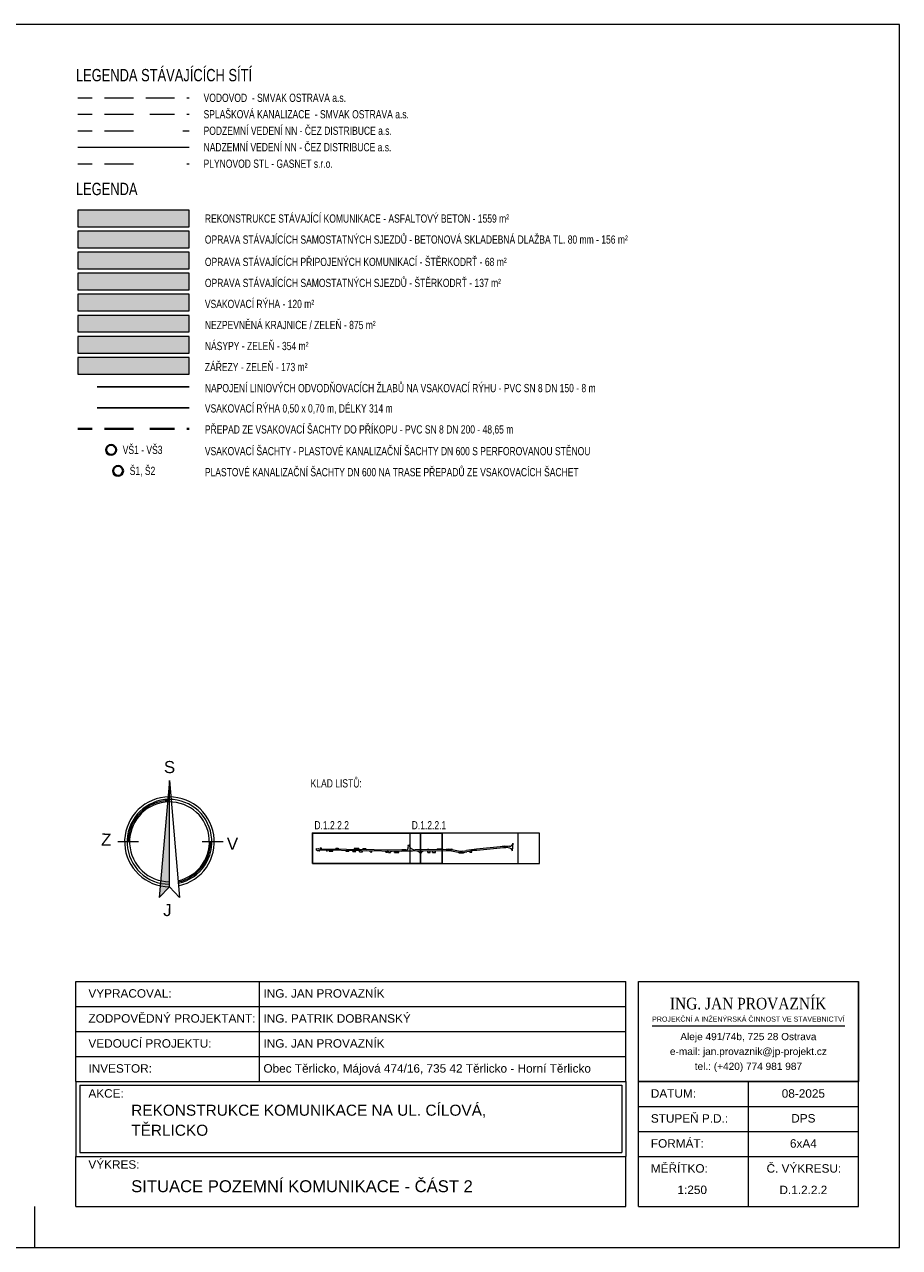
# Model space of a CAD drawing. Header units: metres. Extents: x -457068 to -456753, y -1111244 to -1111169.
# Tile 19 of 19: x -456806 to -456753, y -1111244 to -1111169. Entities that reach past the tile are written whole.
import ezdxf
from ezdxf.enums import TextEntityAlignment as Align

# ---------------------------------------------------------------- set-up
doc = ezdxf.new("R2010")
doc.units = ezdxf.units.M
doc.header["$MEASUREMENT"] = 0
for name, pattern in [('6.1622', [40, 3.5, -3, 7, -3, 3.5, 3.5, -3, 7, -3, 3.5]), ('6.2322', [40, 3.5, -3, 7, -4, 6, -3, 7, -3, 3.5]), ('6.2622', [40, 3.5, -3, 7, -4, 3, 3, -3, 7, -3, 3.5]), ('6.3222', [40, 3.5, -3, 7, -6.5, -6.5, 7, -3, 3.5]), ('6.6022', [39, 3.5, -3, 7, -6, -6, 7, -3, 3.5]), ('DGN Style 2', [9.310131, 5.586079, -3.724053])]:
    doc.linetypes.add(name, pattern=pattern)
for name, color, linetype, lineweight in [('LEGENDA', 7, 'Continuous', 13), ('LEGENDA SÍTÍ', 7, 'Continuous', 13), ('RAMECEK', 7, 'Continuous', 0), ('RAZITKO', 7, 'Continuous', 0), ('SEVERKA', 7, 'Continuous', 13), ('výkres', 7, 'Continuous', 0)]:
    doc.layers.add(name, color=color, linetype=linetype, lineweight=lineweight)
doc.styles.add('ARIAL', font='arial.ttf')
doc.styles.add('ITALICT', font='italict.shx', dxfattribs={"height": 0.2})
doc.styles.add('Style-Arial', font='arial.ttf')
doc.styles.add('Style-Calibri', font='calibri.ttf')
doc.styles.add('Style-Garamond', font='GARABD.TTF')

msp = doc.modelspace()

# ---------------------------------------------------------------- hatches: boundary and pattern name
at = {"layer": 'LEGENDA', "lineweight": 0}
for color, points in [(254, [(-456795.749, -1111181.602), (-456802.504, -1111181.602), (-456802.504, -1111180.59), (-456795.749, -1111180.59)]), (51, [(-456795.749, -1111182.878), (-456802.504, -1111182.878), (-456802.504, -1111181.866), (-456795.749, -1111181.866)]), (221, [(-456795.749, -1111184.155), (-456802.504, -1111184.155), (-456802.504, -1111183.143), (-456795.749, -1111183.143)]), (191, [(-456795.749, -1111185.431), (-456802.504, -1111185.431), (-456802.504, -1111184.42), (-456795.749, -1111184.42)]), (9, [(-456795.749, -1111186.708), (-456802.504, -1111186.708), (-456802.504, -1111185.696), (-456795.749, -1111185.696)]), (101, [(-456795.749, -1111187.984), (-456802.504, -1111187.984), (-456802.504, -1111186.973), (-456795.749, -1111186.973)]), (71, [(-456795.749, -1111189.261), (-456802.504, -1111189.261), (-456802.504, -1111188.249), (-456795.749, -1111188.249)]), (31, [(-456795.749, -1111190.537), (-456802.504, -1111190.537), (-456802.504, -1111189.526), (-456795.749, -1111189.526)])]:
    msp.add_hatch(color=color, dxfattribs=at).paths.add_polyline_path(points)

# ---------------------------------------------------------------- linework, layer by layer
at = {"layer": 'LEGENDA', "color": 1, "linetype": 'DGN Style 2', "lineweight": 30}
msp.add_line((-456795.749, -1111191.308), (-456802.504, -1111191.308), dxfattribs=at)
at = {"layer": 'LEGENDA', "color": 32, "linetype": 'DGN Style 2', "lineweight": 30}
msp.add_line((-456795.749, -1111192.585), (-456802.504, -1111192.585), dxfattribs=at)
at = {"layer": 'LEGENDA', "color": 32, "linetype": '6.2622', "lineweight": 40, "ltscale": 0.25}
msp.add_line((-456802.504, -1111193.861), (-456795.749, -1111193.861), dxfattribs=at)
at = {"layer": 'LEGENDA', "color": 1, "ltscale": 0.25}
for p, q in [((-456788.003, -1111219.438), (-456788.002, -1111219.341)), ((-456788.003, -1111219.438), (-456787.994, -1111219.439)), ((-456788.002, -1111219.341), (-456787.886, -1111219.351)), ((-456787.961, -1111219.484), (-456787.961, -1111219.477)), ((-456787.84, -1111219.487), (-456787.961, -1111219.484)), ((-456787.866, -1111219.352), (-456782.832, -1111219.427)), ((-456787.84, -1111219.487), (-456787.835, -1111219.48)), ((-456787.78, -1111219.292), (-456787.781, -1111219.354)), ((-456787.781, -1111219.35), (-456787.719, -1111219.351)), ((-456787.78, -1111219.292), (-456787.718, -1111219.293)), ((-456787.778, -1111219.292), (-456787.779, -1111219.35)), ((-456787.733, -1111219.429), (-456782.833, -1111219.502)), ((-456787.721, -1111219.293), (-456787.722, -1111219.351)), ((-456787.718, -1111219.293), (-456787.719, -1111219.355)), ((-456787.385, -1111219.496), (-456787.385, -1111219.435)), ((-456787.385, -1111219.496), (-456787.36, -1111219.497)), ((-456787.36, -1111219.497), (-456787.359, -1111219.435)), ((-456787.248, -1111219.499), (-456787.247, -1111219.437)), ((-456787.248, -1111219.499), (-456787.017, -1111219.504)), ((-456787.017, -1111219.504), (-456787.016, -1111219.44)), ((-456786.844, -1111219.31), (-456786.845, -1111219.368)), ((-456786.844, -1111219.31), (-456786.699, -1111219.313)), ((-456786.844, -1111219.364), (-456786.7, -1111219.366)), ((-456786.841, -1111219.31), (-456786.842, -1111219.364)), ((-456786.702, -1111219.313), (-456786.703, -1111219.366)), ((-456786.699, -1111219.313), (-456786.7, -1111219.37)), ((-456786.204, -1111219.521), (-456786.203, -1111219.452)), ((-456786.057, -1111219.524), (-456786.204, -1111219.521)), ((-456786.203, -1111219.456), (-456786.056, -1111219.458)), ((-456786.202, -1111219.521), (-456786.201, -1111219.456)), ((-456786.059, -1111219.523), (-456786.058, -1111219.458)), ((-456786.057, -1111219.524), (-456786.056, -1111219.454)), ((-456785.812, -1111219.529), (-456785.812, -1111219.508)), ((-456785.812, -1111219.529), (-456785.682, -1111219.531)), ((-456785.731, -1111219.336), (-456785.732, -1111219.384)), ((-456785.681, -1111219.336), (-456785.731, -1111219.336)), ((-456785.731, -1111219.38), (-456785.441, -1111219.385)), ((-456785.729, -1111219.336), (-456785.729, -1111219.381)), ((-456785.682, -1111219.531), (-456785.652, -1111219.532)), ((-456785.54, -1111219.338), (-456785.681, -1111219.336)), ((-456785.652, -1111219.532), (-456785.652, -1111219.51)), ((-456785.44, -1111219.339), (-456785.54, -1111219.338)), ((-456785.442, -1111219.339), (-456785.443, -1111219.385)), ((-456785.44, -1111219.339), (-456785.441, -1111219.389)), ((-456785.402, -1111219.537), (-456785.4, -1111219.464)), ((-456785.402, -1111219.537), (-456785.222, -1111219.541)), ((-456785.222, -1111219.541), (-456785.221, -1111219.467)), ((-456785.177, -1111219.343), (-456785.179, -1111219.347)), ((-456785.177, -1111219.343), (-456785.027, -1111219.346)), ((-456785.027, -1111219.346), (-456785.021, -1111219.357)), ((-456784.744, -1111219.551), (-456784.743, -1111219.474)), ((-456784.744, -1111219.551), (-456784.649, -1111219.553)), ((-456784.649, -1111219.553), (-456784.648, -1111219.475)), ((-456783.811, -1111219.569), (-456783.81, -1111219.488)), ((-456783.81, -1111219.492), (-456783.696, -1111219.493)), ((-456783.808, -1111219.569), (-456783.807, -1111219.492)), ((-456783.7, -1111219.571), (-456783.699, -1111219.493)), ((-456783.697, -1111219.571), (-456783.696, -1111219.49)), ((-456783.643, -1111219.574), (-456783.645, -1111219.536)), ((-456783.271, -1111219.581), (-456783.27, -1111219.496)), ((-456783.27, -1111219.5), (-456783.004, -1111219.504)), ((-456783.179, -1111219.583), (-456783.178, -1111219.501)), ((-456783.176, -1111219.583), (-456783.175, -1111219.501)), ((-456783.008, -1111219.587), (-456783.006, -1111219.504)), ((-456783.005, -1111219.587), (-456783.004, -1111219.5)), ((-456782.388, -1111219.136), (-456782.46, -1111219.15)), ((-456782.46, -1111219.15), (-456782.456, -1111219.174)), ((-456782.456, -1111219.174), (-456782.44, -1111219.25)), ((-456780.129, -1111219.481), (-456782.185, -1111219.504)), ((-456780.13, -1111219.406), (-456782.018, -1111219.427)), ((-456781.275, -1111219.38), (-456781.185, -1111219.379)), ((-456781.275, -1111219.38), (-456781.275, -1111219.419)), ((-456781.25, -1111219.581), (-456781.251, -1111219.493)), ((-456781.104, -1111219.496), (-456781.251, -1111219.497)), ((-456781.247, -1111219.581), (-456781.248, -1111219.497)), ((-456781.185, -1111219.379), (-456781.184, -1111219.418)), ((-456781.105, -1111219.579), (-456781.106, -1111219.496)), ((-456781.103, -1111219.579), (-456781.104, -1111219.492)), ((-456780.965, -1111219.576), (-456780.966, -1111219.49)), ((-456780.79, -1111219.492), (-456780.966, -1111219.494)), ((-456780.962, -1111219.576), (-456780.963, -1111219.494)), ((-456780.792, -1111219.573), (-456780.793, -1111219.492)), ((-456780.789, -1111219.573), (-456780.79, -1111219.488)), ((-456780.685, -1111219.387), (-456780.706, -1111219.409)), ((-456780.314, -1111219.404), (-456780.706, -1111219.409)), ((-456780.706, -1111219.409), (-456780.705, -1111219.412)), ((-456780.682, -1111219.387), (-456780.703, -1111219.409)), ((-456780.336, -1111219.383), (-456780.685, -1111219.387)), ((-456780.339, -1111219.383), (-456780.316, -1111219.404)), ((-456780.336, -1111219.383), (-456780.314, -1111219.404)), ((-456780.314, -1111219.404), (-456780.314, -1111219.408)), ((-456779.986, -1111219.372), (-456780.043, -1111219.403)), ((-456780.043, -1111219.403), (-456780.043, -1111219.407)), ((-456779.982, -1111219.372), (-456780.039, -1111219.403)), ((-456779.986, -1111219.372), (-456779.8, -1111219.37)), ((-456779.807, -1111219.425), (-456779.802, -1111219.37)), ((-456779.804, -1111219.425), (-456779.805, -1111219.429)), ((-456779.8, -1111219.37), (-456779.804, -1111219.425)), ((-456779.415, -1111219.582), (-456779.717, -1111219.52)), ((-456779.4, -1111219.508), (-456779.702, -1111219.447)), ((-456779.123, -1111219.509), (-456778.908, -1111219.468)), ((-456778.979, -1111219.558), (-456779.111, -1111219.624)), ((-456779.109, -1111219.583), (-456778.894, -1111219.541)), ((-456778.7, -1111219.561), (-456778.709, -1111219.508)), ((-456778.7, -1111219.561), (-456778.576, -1111219.553)), ((-456778.576, -1111219.553), (-456778.585, -1111219.489)), ((-456776.658, -1111219.228), (-456778.291, -1111219.379)), ((-456776.651, -1111219.303), (-456778.284, -1111219.454)), ((-456776.732, -1111219.191), (-456776.604, -1111219.18)), ((-456776.732, -1111219.191), (-456776.728, -1111219.235)), ((-456776.604, -1111219.18), (-456776.601, -1111219.223)), ((-456776.089, -1111219.016), (-456776.137, -1111219.48)), ((-456776.089, -1111219.016), (-456776.091, -1111219.028)), ((-456783.811, -1111219.569), (-456783.697, -1111219.571)), ((-456783.643, -1111219.574), (-456783.513, -1111219.576)), ((-456783.513, -1111219.576), (-456783.511, -1111219.568)), ((-456783.271, -1111219.581), (-456783.179, -1111219.583)), ((-456783.179, -1111219.583), (-456783.005, -1111219.587)), ((-456781.76, -1111219.588), (-456781.766, -1111219.579)), ((-456781.76, -1111219.588), (-456781.71, -1111219.587)), ((-456781.71, -1111219.587), (-456781.608, -1111219.586)), ((-456781.608, -1111219.586), (-456781.608, -1111219.571)), ((-456781.25, -1111219.581), (-456781.103, -1111219.579)), ((-456780.965, -1111219.576), (-456780.789, -1111219.573)), ((-456779.324, -1111219.644), (-456779.354, -1111219.592)), ((-456779.111, -1111219.624), (-456779.324, -1111219.644))]:
    msp.add_line(p, q, dxfattribs=at)
at = {"layer": 'LEGENDA', "color": 1, "lineweight": 13, "ltscale": 0.25}
for p, q in [((-456788.003, -1111219.438), (-456788.002, -1111219.341)), ((-456788.003, -1111219.438), (-456787.994, -1111219.439)), ((-456788.002, -1111219.341), (-456787.886, -1111219.351)), ((-456787.961, -1111219.484), (-456787.961, -1111219.477)), ((-456787.84, -1111219.487), (-456787.961, -1111219.484)), ((-456787.866, -1111219.352), (-456782.832, -1111219.427)), ((-456787.84, -1111219.487), (-456787.835, -1111219.48)), ((-456787.78, -1111219.292), (-456787.781, -1111219.354)), ((-456787.781, -1111219.35), (-456787.719, -1111219.351)), ((-456787.78, -1111219.292), (-456787.718, -1111219.293)), ((-456787.778, -1111219.292), (-456787.779, -1111219.35)), ((-456787.733, -1111219.429), (-456782.833, -1111219.502)), ((-456787.721, -1111219.293), (-456787.722, -1111219.351)), ((-456787.718, -1111219.293), (-456787.719, -1111219.355)), ((-456787.385, -1111219.496), (-456787.385, -1111219.435)), ((-456787.385, -1111219.496), (-456787.36, -1111219.497)), ((-456787.36, -1111219.497), (-456787.359, -1111219.435)), ((-456787.248, -1111219.499), (-456787.247, -1111219.437)), ((-456787.248, -1111219.499), (-456787.017, -1111219.504)), ((-456787.017, -1111219.504), (-456787.016, -1111219.44)), ((-456786.844, -1111219.31), (-456786.845, -1111219.368)), ((-456786.844, -1111219.31), (-456786.699, -1111219.313)), ((-456786.844, -1111219.364), (-456786.7, -1111219.366)), ((-456786.841, -1111219.31), (-456786.842, -1111219.364)), ((-456786.702, -1111219.313), (-456786.703, -1111219.366)), ((-456786.699, -1111219.313), (-456786.7, -1111219.37)), ((-456786.204, -1111219.521), (-456786.203, -1111219.452)), ((-456786.057, -1111219.524), (-456786.204, -1111219.521)), ((-456786.203, -1111219.456), (-456786.056, -1111219.458)), ((-456786.202, -1111219.521), (-456786.201, -1111219.456)), ((-456786.059, -1111219.523), (-456786.058, -1111219.458)), ((-456786.057, -1111219.524), (-456786.056, -1111219.454)), ((-456785.812, -1111219.529), (-456785.812, -1111219.508)), ((-456785.812, -1111219.529), (-456785.682, -1111219.531)), ((-456785.731, -1111219.336), (-456785.732, -1111219.384)), ((-456785.681, -1111219.336), (-456785.731, -1111219.336)), ((-456785.731, -1111219.38), (-456785.441, -1111219.385)), ((-456785.729, -1111219.336), (-456785.729, -1111219.381)), ((-456785.682, -1111219.531), (-456785.652, -1111219.532)), ((-456785.54, -1111219.338), (-456785.681, -1111219.336)), ((-456785.652, -1111219.532), (-456785.652, -1111219.51)), ((-456785.44, -1111219.339), (-456785.54, -1111219.338)), ((-456785.442, -1111219.339), (-456785.443, -1111219.385)), ((-456785.44, -1111219.339), (-456785.441, -1111219.389)), ((-456785.402, -1111219.537), (-456785.4, -1111219.464)), ((-456785.402, -1111219.537), (-456785.222, -1111219.541)), ((-456785.222, -1111219.541), (-456785.221, -1111219.467)), ((-456785.177, -1111219.343), (-456785.179, -1111219.347)), ((-456785.177, -1111219.343), (-456785.027, -1111219.346)), ((-456785.027, -1111219.346), (-456785.021, -1111219.357)), ((-456784.744, -1111219.551), (-456784.743, -1111219.474)), ((-456784.744, -1111219.551), (-456784.649, -1111219.553)), ((-456784.649, -1111219.553), (-456784.648, -1111219.475)), ((-456783.811, -1111219.569), (-456783.81, -1111219.488)), ((-456783.81, -1111219.492), (-456783.696, -1111219.493)), ((-456783.808, -1111219.569), (-456783.807, -1111219.492)), ((-456783.7, -1111219.571), (-456783.699, -1111219.493)), ((-456783.697, -1111219.571), (-456783.696, -1111219.49)), ((-456783.643, -1111219.574), (-456783.645, -1111219.536)), ((-456783.271, -1111219.581), (-456783.27, -1111219.496)), ((-456783.27, -1111219.5), (-456783.004, -1111219.504)), ((-456783.179, -1111219.583), (-456783.178, -1111219.501)), ((-456783.176, -1111219.583), (-456783.175, -1111219.501)), ((-456783.008, -1111219.587), (-456783.006, -1111219.504)), ((-456783.005, -1111219.587), (-456783.004, -1111219.5)), ((-456782.388, -1111219.136), (-456782.46, -1111219.15)), ((-456782.46, -1111219.15), (-456782.456, -1111219.174)), ((-456782.456, -1111219.174), (-456782.44, -1111219.25)), ((-456780.129, -1111219.481), (-456782.185, -1111219.504)), ((-456780.13, -1111219.406), (-456782.018, -1111219.427)), ((-456781.275, -1111219.38), (-456781.185, -1111219.379)), ((-456781.275, -1111219.38), (-456781.275, -1111219.419)), ((-456781.25, -1111219.581), (-456781.251, -1111219.493)), ((-456781.104, -1111219.496), (-456781.251, -1111219.497)), ((-456781.247, -1111219.581), (-456781.248, -1111219.497)), ((-456781.185, -1111219.379), (-456781.184, -1111219.418)), ((-456781.105, -1111219.579), (-456781.106, -1111219.496)), ((-456781.103, -1111219.579), (-456781.104, -1111219.492)), ((-456780.965, -1111219.576), (-456780.966, -1111219.49)), ((-456780.79, -1111219.492), (-456780.966, -1111219.494)), ((-456780.962, -1111219.576), (-456780.963, -1111219.494)), ((-456780.792, -1111219.573), (-456780.793, -1111219.492)), ((-456780.789, -1111219.573), (-456780.79, -1111219.488)), ((-456780.685, -1111219.387), (-456780.706, -1111219.409)), ((-456780.314, -1111219.404), (-456780.706, -1111219.409)), ((-456780.706, -1111219.409), (-456780.705, -1111219.412)), ((-456780.682, -1111219.387), (-456780.703, -1111219.409)), ((-456780.336, -1111219.383), (-456780.685, -1111219.387)), ((-456780.339, -1111219.383), (-456780.316, -1111219.404)), ((-456780.336, -1111219.383), (-456780.314, -1111219.404)), ((-456780.314, -1111219.404), (-456780.314, -1111219.408)), ((-456779.986, -1111219.372), (-456780.043, -1111219.403)), ((-456780.043, -1111219.403), (-456780.043, -1111219.407)), ((-456779.982, -1111219.372), (-456780.039, -1111219.403)), ((-456779.986, -1111219.372), (-456779.8, -1111219.37)), ((-456779.807, -1111219.425), (-456779.802, -1111219.37)), ((-456779.804, -1111219.425), (-456779.805, -1111219.429)), ((-456779.8, -1111219.37), (-456779.804, -1111219.425)), ((-456779.415, -1111219.582), (-456779.717, -1111219.52)), ((-456779.4, -1111219.508), (-456779.702, -1111219.447)), ((-456779.123, -1111219.509), (-456778.908, -1111219.468)), ((-456778.979, -1111219.558), (-456779.111, -1111219.624)), ((-456779.109, -1111219.583), (-456778.894, -1111219.541)), ((-456778.7, -1111219.561), (-456778.709, -1111219.508)), ((-456778.7, -1111219.561), (-456778.576, -1111219.553)), ((-456778.576, -1111219.553), (-456778.585, -1111219.489)), ((-456776.658, -1111219.228), (-456778.291, -1111219.379)), ((-456776.651, -1111219.303), (-456778.284, -1111219.454)), ((-456776.732, -1111219.191), (-456776.604, -1111219.18)), ((-456776.732, -1111219.191), (-456776.728, -1111219.235)), ((-456776.604, -1111219.18), (-456776.601, -1111219.223)), ((-456776.089, -1111219.016), (-456776.137, -1111219.48)), ((-456776.089, -1111219.016), (-456776.091, -1111219.028)), ((-456783.811, -1111219.569), (-456783.697, -1111219.571)), ((-456783.643, -1111219.574), (-456783.513, -1111219.576)), ((-456783.513, -1111219.576), (-456783.511, -1111219.568)), ((-456783.271, -1111219.581), (-456783.179, -1111219.583)), ((-456783.179, -1111219.583), (-456783.005, -1111219.587)), ((-456781.76, -1111219.588), (-456781.766, -1111219.579)), ((-456781.76, -1111219.588), (-456781.71, -1111219.587)), ((-456781.71, -1111219.587), (-456781.608, -1111219.586)), ((-456781.608, -1111219.586), (-456781.608, -1111219.571)), ((-456781.25, -1111219.581), (-456781.103, -1111219.579)), ((-456780.965, -1111219.576), (-456780.789, -1111219.573)), ((-456779.324, -1111219.644), (-456779.354, -1111219.592)), ((-456779.111, -1111219.624), (-456779.324, -1111219.644))]:
    msp.add_line(p, q, dxfattribs=at)
at = {"layer": 'LEGENDA', "color": 254, "lineweight": 0, "flags": 128}
msp.add_lwpolyline([(-456802.504, -1111181.602), (-456795.749, -1111181.602), (-456795.749, -1111180.59), (-456802.504, -1111180.59)], close=True, dxfattribs=at)
at = {"layer": 'LEGENDA', "color": 1, "lineweight": 13, "flags": 128}
for points in [[(-456802.504, -1111181.602), (-456795.749, -1111181.602), (-456795.749, -1111180.59), (-456802.504, -1111180.59)], [(-456802.504, -1111182.878), (-456795.749, -1111182.878), (-456795.749, -1111181.866), (-456802.504, -1111181.866)], [(-456802.504, -1111184.155), (-456795.749, -1111184.155), (-456795.749, -1111183.143), (-456802.504, -1111183.143)], [(-456802.504, -1111185.431), (-456795.749, -1111185.431), (-456795.749, -1111184.42), (-456802.504, -1111184.42)], [(-456802.504, -1111186.708), (-456795.749, -1111186.708), (-456795.749, -1111185.696), (-456802.504, -1111185.696)], [(-456802.504, -1111187.984), (-456795.749, -1111187.984), (-456795.749, -1111186.973), (-456802.504, -1111186.973)], [(-456802.504, -1111189.261), (-456795.749, -1111189.261), (-456795.749, -1111188.249), (-456802.504, -1111188.249)], [(-456802.504, -1111190.537), (-456795.749, -1111190.537), (-456795.749, -1111189.526), (-456802.504, -1111189.526)]]:
    msp.add_lwpolyline(points, close=True, dxfattribs=at)
at = {"layer": 'LEGENDA', "color": 51, "lineweight": 0, "flags": 128}
msp.add_lwpolyline([(-456802.504, -1111182.878), (-456795.749, -1111182.878), (-456795.749, -1111181.866), (-456802.504, -1111181.866)], close=True, dxfattribs=at)
at = {"layer": 'LEGENDA', "color": 221, "lineweight": 0, "flags": 128}
msp.add_lwpolyline([(-456802.504, -1111184.155), (-456795.749, -1111184.155), (-456795.749, -1111183.143), (-456802.504, -1111183.143)], close=True, dxfattribs=at)
at = {"layer": 'LEGENDA', "color": 191, "lineweight": 0, "flags": 128}
msp.add_lwpolyline([(-456802.504, -1111185.431), (-456795.749, -1111185.431), (-456795.749, -1111184.42), (-456802.504, -1111184.42)], close=True, dxfattribs=at)
at = {"layer": 'LEGENDA', "color": 9, "lineweight": 0, "flags": 128}
msp.add_lwpolyline([(-456802.504, -1111186.708), (-456795.749, -1111186.708), (-456795.749, -1111185.696), (-456802.504, -1111185.696)], close=True, dxfattribs=at)
at = {"layer": 'LEGENDA', "color": 101, "lineweight": 0, "flags": 128}
msp.add_lwpolyline([(-456802.504, -1111187.984), (-456795.749, -1111187.984), (-456795.749, -1111186.973), (-456802.504, -1111186.973)], close=True, dxfattribs=at)
at = {"layer": 'LEGENDA', "color": 71, "lineweight": 0, "flags": 128}
msp.add_lwpolyline([(-456802.504, -1111189.261), (-456795.749, -1111189.261), (-456795.749, -1111188.249), (-456802.504, -1111188.249)], close=True, dxfattribs=at)
at = {"layer": 'LEGENDA', "color": 31, "lineweight": 0, "flags": 128}
msp.add_lwpolyline([(-456802.504, -1111190.537), (-456795.749, -1111190.537), (-456795.749, -1111189.526), (-456802.504, -1111189.526)], close=True, dxfattribs=at)
at = {"layer": 'LEGENDA', "lineweight": 30, "ltscale": 0.25, "flags": 128}
for points in [[(-456788.258, -1111220.255), (-456780.383, -1111220.255), (-456780.383, -1111218.399), (-456788.258, -1111218.399)], [(-456781.695, -1111220.255), (-456780.383, -1111220.255), (-456780.383, -1111218.399), (-456781.695, -1111218.399)]]:
    msp.add_lwpolyline(points, close=True, dxfattribs=at)
at = {"layer": 'LEGENDA', "lineweight": 0, "ltscale": 0.25, "flags": 128}
for points in [[(-456782.351, -1111220.255), (-456774.476, -1111220.255), (-456774.476, -1111218.399), (-456782.351, -1111218.399)], [(-456775.789, -1111220.255), (-456774.476, -1111220.255), (-456774.476, -1111218.399), (-456775.789, -1111218.399)]]:
    msp.add_lwpolyline(points, close=True, dxfattribs=at)
at = {"layer": 'LEGENDA', "color": 32, "lineweight": 40, "ltscale": 0.25}
for centre in [(-456800.479, -1111195.138), (-456800.055, -1111196.414)]:
    msp.add_circle(centre, 0.3, dxfattribs=at)
at = {"layer": 'LEGENDA', "color": 1, "ltscale": 0.25}
for centre, radius, start, end in [((-456787.998, -1111219.476), 0.0375, 358.79335, 82.98868), ((-456787.735, -1111219.554), 0.125, 89.14705, 143.39424), ((-456785.862, -1111219.507), 0.05, 359.14705, 89.14705), ((-456784.955, -1111219.321), 0.075, 208.60812, 269.14705), ((-456783.695, -1111219.54), 0.05, 3.78597, 89.14705), ((-456782.587, -1111219.28), 0.15, 269.70791, 11.63787), ((-456782.023, -1111219.052), 0.375, 192.89504, 270.62929), ((-456781.925, -1111219.701), 0.2, 37.35376, 90.62929), ((-456780.108, -1111221.443), 2.038, 78.51209, 90.62929), ((-456780.108, -1111221.443), 1.963, 78.51209, 90.62929), ((-456780.108, -1111221.443), 2.041, 81.44331, 88.1721), ((-456777.711, -1111225.64), 6.288, 95.28978, 100.97435), ((-456777.711, -1111225.64), 6.213, 95.28978, 100.97435), ((-456776.079, -1111225.489), 6.288, 92.04764, 95.28978), ((-456776.079, -1111225.489), 6.213, 92.6972, 95.28978), ((-456776.311, -1111218.981), 0.225, 272.04764, 347.94574)]:
    msp.add_arc(centre, radius, start, end, dxfattribs=at)
at = {"layer": 'LEGENDA', "color": 1, "lineweight": 13, "ltscale": 0.25}
for centre, radius, start, end in [((-456787.998, -1111219.476), 0.0375, 358.79335, 82.98868), ((-456787.735, -1111219.554), 0.125, 89.14705, 143.39424), ((-456785.862, -1111219.507), 0.05, 359.14705, 89.14705), ((-456784.955, -1111219.321), 0.075, 208.60812, 269.14705), ((-456783.695, -1111219.54), 0.05, 3.78597, 89.14705), ((-456782.587, -1111219.28), 0.15, 269.70791, 11.63787), ((-456782.023, -1111219.052), 0.375, 192.89504, 270.62929), ((-456781.925, -1111219.701), 0.2, 37.35376, 90.62929), ((-456780.108, -1111221.443), 2.038, 78.51209, 90.62929), ((-456780.108, -1111221.443), 1.963, 78.51209, 90.62929), ((-456780.108, -1111221.443), 2.041, 81.44331, 88.1721), ((-456777.711, -1111225.64), 6.288, 95.28978, 100.97435), ((-456777.711, -1111225.64), 6.213, 95.28978, 100.97435), ((-456776.079, -1111225.489), 6.288, 92.04764, 95.28978), ((-456776.079, -1111225.489), 6.213, 92.6972, 95.28978), ((-456776.311, -1111218.981), 0.225, 272.04764, 347.94574)]:
    msp.add_arc(centre, radius, start, end, dxfattribs=at)
at = {"layer": 'LEGENDA', "color": 1, "ltscale": 0.25, "extrusion": (0, 0, -1)}
for centre, radius, start, end in [((456787.863, -1111219.102), 0.25, 270.85295, 275.26102), ((456785.602, -1111219.511), 0.05, 0.85295, 90.85295), ((456785.247, -1111219.316), 0.075, 204.23018, 270.85295), ((456783.414, -1111219.594), 0.1, 14.64982, 90.85295), ((456782.46, -1111194.468), 25.038, 269.37071, 270.85295), ((456782.46, -1111194.468), 24.963, 270.29209, 270.85295), ((456781.533, -1111219.572), 0.075, 0.53614, 89.37071), ((456779.259, -1111218.81), 0.713, 259.02565, 281.48791), ((456776.36, -1111219.508), 0.225, 87.3028, 172.91019), ((456779.259, -1111218.81), 0.788, 259.02565, 281.48791)]:
    msp.add_arc(centre, radius, start, end, dxfattribs=at)
at = {"layer": 'LEGENDA', "color": 1, "lineweight": 13, "ltscale": 0.25, "extrusion": (0, 0, -1)}
for centre, radius, start, end in [((456787.863, -1111219.102), 0.25, 270.85295, 275.26102), ((456785.602, -1111219.511), 0.05, 0.85295, 90.85295), ((456785.247, -1111219.316), 0.075, 204.23018, 270.85295), ((456783.414, -1111219.594), 0.1, 14.64982, 90.85295), ((456782.46, -1111194.468), 25.038, 269.37071, 270.85295), ((456782.46, -1111194.468), 24.963, 270.29209, 270.85295), ((456781.533, -1111219.572), 0.075, 0.53614, 89.37071), ((456779.259, -1111218.81), 0.713, 259.02565, 281.48791), ((456776.36, -1111219.508), 0.225, 87.3028, 172.91019), ((456779.259, -1111218.81), 0.788, 259.02565, 281.48791)]:
    msp.add_arc(centre, radius, start, end, dxfattribs=at)
at = {"layer": 'LEGENDA SÍTÍ', "color": 5, "linetype": '6.1622', "lineweight": 0, "ltscale": 0.25}
msp.add_line((-456802.504, -1111173.766), (-456795.749, -1111173.766), dxfattribs=at)
at = {"layer": 'LEGENDA SÍTÍ', "color": 32, "linetype": '6.2322', "lineweight": 0, "ltscale": 0.25}
msp.add_line((-456802.504, -1111174.766), (-456795.749, -1111174.766), dxfattribs=at)
at = {"layer": 'LEGENDA SÍTÍ', "color": 1, "linetype": '6.6022', "lineweight": 0, "ltscale": 0.25}
msp.add_line((-456802.504, -1111175.766), (-456795.749, -1111175.766), dxfattribs=at)
at = {"layer": 'LEGENDA SÍTÍ', "color": 1, "linetype": 'Continuous', "lineweight": 0, "ltscale": 0.25}
msp.add_line((-456802.504, -1111176.766), (-456795.749, -1111176.766), dxfattribs=at)
at = {"layer": 'LEGENDA SÍTÍ', "color": 3, "linetype": '6.3222', "lineweight": 0, "ltscale": 0.25}
msp.add_line((-456802.504, -1111177.766), (-456795.749, -1111177.766), dxfattribs=at)
at = {"layer": 'RAMECEK', "ltscale": 0.25}
msp.add_line((-456805.115, -1111243.564), (-456805.115, -1111241.064), dxfattribs=at)
at = {"layer": 'RAMECEK', "ltscale": 0.25, "flags": 128}
msp.add_lwpolyline([(-457067.615, -1111243.564), (-456752.615, -1111243.564), (-456752.615, -1111169.314), (-457067.615, -1111169.314)], close=True, dxfattribs=at)
at = {"layer": 'RAZITKO', "color": 7, "lineweight": 13, "ltscale": 0.0002}
for p, q in [((-456802.615, -1111227.406), (-456769.229, -1111227.406)), ((-456802.615, -1111233.476), (-456802.615, -1111227.406)), ((-456791.499, -1111227.406), (-456791.499, -1111233.476)), ((-456769.229, -1111233.476), (-456769.229, -1111227.406)), ((-456768.47, -1111227.406), (-456755.115, -1111227.406)), ((-456755.115, -1111241.064), (-456755.115, -1111227.406)), ((-456802.615, -1111228.924), (-456769.229, -1111228.924)), ((-456802.615, -1111230.441), (-456769.229, -1111230.441)), ((-456802.615, -1111231.959), (-456769.229, -1111231.959)), ((-456768.47, -1111241.064), (-456768.47, -1111231.989)), ((-456802.615, -1111233.476), (-456769.229, -1111233.476)), ((-456802.615, -1111233.476), (-456802.615, -1111238.029)), ((-456769.229, -1111233.476), (-456769.229, -1111238.029)), ((-456768.47, -1111233.476), (-456755.115, -1111233.476)), ((-456761.793, -1111241.064), (-456761.793, -1111233.476)), ((-456802.376, -1111233.716), (-456769.468, -1111233.716)), ((-456802.376, -1111233.716), (-456802.376, -1111237.79)), ((-456769.468, -1111233.716), (-456769.468, -1111237.79)), ((-456768.47, -1111234.994), (-456755.115, -1111234.994)), ((-456768.47, -1111236.512), (-456755.115, -1111236.512)), ((-456802.615, -1111241.064), (-456802.615, -1111238.029)), ((-456802.615, -1111238.029), (-456769.229, -1111238.029)), ((-456802.376, -1111237.79), (-456769.468, -1111237.79)), ((-456769.229, -1111241.064), (-456769.229, -1111238.029)), ((-456768.47, -1111238.029), (-456755.115, -1111238.029)), ((-456802.615, -1111241.064), (-456769.229, -1111241.064)), ((-456768.47, -1111241.064), (-456755.115, -1111241.064)), ((-456768.47, -1111241.064), (-456755.115, -1111241.064))]:
    msp.add_line(p, q, dxfattribs=at)
at = {"layer": 'RAZITKO', "color": 5, "ltscale": 0.25}
msp.add_line((-456767.638, -1111230.1), (-456755.943, -1111230.1), dxfattribs=at)
at = {"layer": 'RAZITKO', "color": 7, "lineweight": 13, "ltscale": 0.25, "flags": 128}
msp.add_lwpolyline([(-456768.47, -1111227.406), (-456755.115, -1111227.406), (-456755.115, -1111233.476), (-456768.47, -1111233.476)], close=True, dxfattribs=at)
at = {"layer": 'SEVERKA', "ltscale": 0.2}
for p, q in [((-456796.936, -1111215.214), (-456797.554, -1111222.324)), ((-456796.936, -1111221.669), (-456796.936, -1111215.214)), ((-456796.936, -1111215.214), (-456796.318, -1111222.324)), ((-456796.936, -1111221.669), (-456796.936, -1111215.214)), ((-456798.807, -1111218.933), (-456800.08, -1111218.933)), ((-456793.684, -1111218.933), (-456794.957, -1111218.933)), ((-456797.554, -1111222.324), (-456796.936, -1111221.669)), ((-456796.318, -1111222.324), (-456796.936, -1111221.669))]:
    msp.add_line(p, q, dxfattribs=at)
at = {"layer": 'SEVERKA', "ltscale": 0.2, "flags": 128}
msp.add_lwpolyline([(-456797.554, -1111222.324), (-456796.936, -1111221.669), (-456796.936, -1111215.214)], close=True, dxfattribs=at)
at = {"layer": 'SEVERKA', "ltscale": 0.2}
for radius, start, end in [(2.724, 281.75151, 270), (2.573, 282.15257, 270), (2.496, 90, 180), (2.422, 282.60418, 270), (2.496, 282.37461, 360)]:
    msp.add_arc((-456796.936, -1111218.933), radius, start, end, dxfattribs=at)
at = {"layer": 'SEVERKA', "ltscale": 0.2, "extrusion": (0, 0, -1)}
msp.add_solid([(456797.554, -1111222.324), (456796.936, -1111221.669), (456796.936, -1111215.214)], dxfattribs=at)

# ---------------------------------------------------------------- texts
at = {"layer": 'LEGENDA', "style": 'Style-Arial', "width": 0.746667}
msp.add_text('LEGENDA', height=0.75, rotation=360, dxfattribs=at).set_placement((-456802.615, -1111178.925), align=Align.TOP_LEFT)
at = {"layer": 'LEGENDA', "style": 'Style-Arial', "width": 0.74}
for s, p in [('REKONSTRUKCE STÁVAJÍCÍ KOMUNIKACE - ASFALTOVÝ BETON - 1559 m²', (-456794.787, -1111181.096)), ('OPRAVA STÁVAJÍCÍCH SAMOSTATNÝCH SJEZDŮ - BETONOVÁ SKLADEBNÁ DLAŽBA TL. 80 mm - 156 m²', (-456794.787, -1111182.372))]:
    msp.add_text(s, height=0.5, rotation=360, dxfattribs=at).set_placement(p, align=Align.MIDDLE_LEFT)
at = {"layer": 'LEGENDA', "color": 32, "lineweight": 40, "style": 'Style-Arial', "width": 0.74}
for s, p in [('VŠ1 - VŠ3', (-456799.774, -1111195.138)), ('Š1, Š2', (-456799.35, -1111196.414))]:
    msp.add_text(s, height=0.5, dxfattribs=at).set_placement(p, align=Align.MIDDLE_LEFT)
at = {"layer": 'LEGENDA', "char_height": 0.5, "attachment_point": 4, "rotation": 359.99999, "line_spacing_factor": 0.6, "style": 'ITALICT'}
for s, insert in [('\\fArial|b0|i0|c238238|p39;\\H1x;\\W0.74;OPRAVA STÁVAJÍCÍCH PŘIPOJENÝCH KOMUNIKACÍ - ŠTĚRKODRŤ - 68 m²', (-456794.787, -1111183.732)), ('\\fArial|b0|i0|c238238|p39;\\H1x;\\W0.74;OPRAVA STÁVAJÍCÍCH SAMOSTATNÝCH SJEZDŮ - ŠTĚRKODRŤ - 137 m²', (-456794.787, -1111185.009)), ('\\fArial|b0|i0|c238238|p39;\\H1x;\\W0.74;VSAKOVACÍ RÝHA - 120 m²', (-456794.787, -1111186.285)), ('\\fArial|b0|i0|c238238|p39;\\H1x;\\W0.74;NEZPEVNĚNÁ KRAJNICE / ZELEŇ - 875 m²', (-456794.787, -1111187.562)), ('\\fArial|b0|i0|c238238|p39;\\H1x;\\W0.74;NÁSYPY - ZELEŇ - 354 m²', (-456794.787, -1111188.838)), ('\\fArial|b0|i0|c238238|p39;\\H1x;\\W0.74;ZÁŘEZY - ZELEŇ - 173 m²', (-456794.787, -1111190.115)), ('\\fArial|b0|i0|c238238|p39;\\H1x;\\W0.74;NAPOJENÍ LINIOVÝCH ODVODŇOVACÍCH ŽLABŮ NA VSAKOVACÍ RÝHU - PVC SN 8 DN 150 - 8 m', (-456794.787, -1111191.391)), ('\\fArial|b0|i0|c238238|p39;\\H1x;\\W0.74;VSAKOVACÍ RÝHA 0,50 x 0,70 m, DÉLKY 314 m', (-456794.787, -1111192.668)), ('\\fArial|b0|i0|c238238|p39;\\H1x;\\W0.74;PŘEPAD ZE VSAKOVACÍ ŠACHTY DO PŘÍKOPU - PVC SN 8 DN 200 - 48,65 m', (-456794.787, -1111193.944)), ('\\fArial|b0|i0|c238238|p39;\\H1x;\\W0.74;VSAKOVACÍ ŠACHTY - PLASTOVÉ KANALIZAČNÍ ŠACHTY DN 600 S PERFOROVANOU STĚNOU', (-456794.787, -1111195.221)), ('\\fArial|b0|i0|c238238|p39;\\H1x;\\W0.74;PLASTOVÉ KANALIZAČNÍ ŠACHTY DN 600 NA TRASE PŘEPADŮ ZE VSAKOVACÍCH ŠACHET', (-456794.787, -1111196.497)), ('\\fArial|b0|i0|c238238|p39;\\H1x;\\W0.74;KLAD LISTŮ:', (-456788.366, -1111215.388)), ('\\fArial|b0|i0|c238238|p39;\\H1x;\\W0.74;D.1.2.2.2', (-456788.138, -1111217.926)), ('\\fArial|b0|i0|c238238|p39;\\H1x;\\W0.74;D.1.2.2.1', (-456782.232, -1111217.926))]:
    msp.add_mtext(s, dxfattribs=dict(at, insert=insert))
at = {"layer": 'LEGENDA SÍTÍ', "style": 'Style-Arial', "width": 0.746667}
msp.add_text('LEGENDA STÁVAJÍCÍCH SÍTÍ', height=0.75, rotation=360, dxfattribs=at).set_placement((-456802.615, -1111172.016), align=Align.TOP_LEFT)
at = {"layer": 'LEGENDA SÍTÍ', "style": 'Style-Arial', "width": 0.74}
for s, p in [('VODOVOD  - SMVAK OSTRAVA a.s.', (-456794.865, -1111173.766)), ('SPLAŠKOVÁ KANALIZACE  - SMVAK OSTRAVA a.s.', (-456794.865, -1111174.766)), ('PODZEMNÍ VEDENÍ NN - ČEZ DISTRIBUCE a.s.', (-456794.865, -1111175.766)), ('NADZEMNÍ VEDENÍ NN - ČEZ DISTRIBUCE a.s.', (-456794.865, -1111176.766)), ('PLYNOVOD STL - GASNET s.r.o.', (-456794.865, -1111177.766))]:
    msp.add_text(s, height=0.5, rotation=360, dxfattribs=at).set_placement(p, align=Align.MIDDLE_LEFT)
at = {"layer": 'RAZITKO', "color": 7, "lineweight": 13}
for s, height, style, p in [('ING. JAN PROVAZNÍK', 0.51218, 'Style-Arial', (-456791.232, -1111228.395)), ('VYPRACOVAL:', 0.51218, 'Style-Arial', (-456801.857, -1111228.395)), ('ZODPOVĚDNÝ PROJEKTANT:', 0.51218, 'ARIAL', (-456801.857, -1111229.912)), ('ING. PATRIK DOBRANSKÝ', 0.51218, 'ARIAL', (-456791.232, -1111229.912)), ('VEDOUCÍ PROJEKTU:', 0.51218, 'Style-Arial', (-456801.857, -1111231.43)), ('ING. JAN PROVAZNÍK', 0.51218, 'ARIAL', (-456791.232, -1111231.43)), ('INVESTOR:', 0.5122, 'Style-Arial', (-456801.857, -1111232.947)), ('AKCE:', 0.5122, 'Style-Arial', (-456801.857, -1111234.465)), ('DATUM:', 0.5122, 'Style-Arial', (-456767.712, -1111234.465)), ('STUPEŇ P.D.:', 0.51218, 'Style-Arial', (-456767.712, -1111235.983)), ('FORMÁT:', 0.5122, 'Style-Arial', (-456767.712, -1111237.5)), ('VÝKRES:', 0.5122, 'Style-Arial', (-456801.857, -1111238.779)), ('MĚŘÍTKO:', 0.5122, 'Style-Arial', (-456767.712, -1111239.018))]:
    msp.add_text(s, height=height, dxfattribs=dict(at, style=style)).set_placement(p)
at = {"layer": 'RAZITKO', "color": 7, "linetype": 'Continuous', "lineweight": 13, "style": 'Style-Garamond'}
msp.add_text('ING. JAN PROVAZNÍK', height=0.70477, dxfattribs=at).set_placement((-456761.809, -1111228.402), align=Align.TOP_CENTER)
at = {"layer": 'RAZITKO', "lineweight": 13, "style": 'ARIAL'}
msp.add_text('Obec Těrlicko, Májová 474/16, 735 42 Těrlicko - Horní Těrlicko', height=0.51218, dxfattribs=at).set_placement((-456791.232, -1111232.947))
at = {"layer": 'RAZITKO', "color": 7, "lineweight": 13, "style": 'Style-Arial'}
msp.add_text('Č. VÝKRESU:', height=0.51218, dxfattribs=at).set_placement((-456758.423, -1111239.018), align=Align.CENTER)
at = {"layer": 'RAZITKO', "color": 7, "linetype": 'Continuous', "lineweight": 13, "attachment_point": 2, "line_spacing_factor": 1.008048, "style": 'Style-Calibri'}
for s, insert, char_height in [('\\fArial|b0|i0|c238238|p39;PROJEKČNÍ A INŽENÝRSKÁ ČINNOST VE STAVEBNICTVÍ', (-456761.791, -1111229.544), 0.30743), ('\\fArial|b0|i0|c238238|p39;Aleje 491/74b, 725 28 Ostrava', (-456761.791, -1111230.537), 0.43791), ('\\fArial|b0|i0|c238238|p39;e-mail: jan.provaznik@jp-projekt.cz', (-456761.791, -1111231.44), 0.43791), ('\\fArial|b0|i0|c238238|p39;tel.: (+420) 774 981 987', (-456761.791, -1111232.344), 0.43791)]:
    msp.add_mtext(s, dxfattribs=dict(at, insert=insert, char_height=char_height))
at = {"layer": 'RAZITKO', "color": 0, "lineweight": 13, "insert": (-456758.454, -1111234.474), "char_height": 0.5122, "width": 6.67732, "attachment_point": 8, "rotation": 0, "style": 'ARIAL'}
msp.add_mtext('08-2025', dxfattribs=at)
at = {"layer": 'RAZITKO', "lineweight": 13, "insert": (-456758.454, -1111235.983), "char_height": 0.5122, "width": 6.67732, "attachment_point": 8, "rotation": 0, "line_spacing_factor": 0.72, "style": 'ARIAL'}
msp.add_mtext('DPS', dxfattribs=at)
at = {"layer": 'RAZITKO', "lineweight": 13, "char_height": 0.5122, "width": 6.67732, "attachment_point": 8, "style": 'ARIAL'}
for s, insert in [('6xA4', (-456758.454, -1111237.509)), ('D.1.2.2.2', (-456758.454, -1111240.322))]:
    msp.add_mtext(s, dxfattribs=dict(at, insert=insert))
at = {"layer": 'RAZITKO', "color": 7, "lineweight": 13, "insert": (-456765.199, -1111240.323), "char_height": 0.5122, "width": 6.67732, "attachment_point": 8, "style": 'ARIAL'}
msp.add_mtext('1:250', dxfattribs=at)
at = {"layer": 'SEVERKA', "style": 'ARIAL', "width": 1}
for s, rotation, oblique, p in [('S', 0.19179, 360, (-456797.275, -1111214.763)), ('Z', 359.25527, 0, (-456801.095, -1111219.161)), ('V', 359.25527, 0, (-456793.462, -1111219.415)), ('J', 359.80679, 360, (-456797.319, -1111223.443))]:
    msp.add_text(s, height=0.735, rotation=rotation, dxfattribs=dict(at, oblique=oblique)).set_placement(p)
at = {"layer": 'výkres', "lineweight": 13, "style": 'ARIAL'}
for s, height, p in [('REKONSTRUKCE KOMUNIKACE NA UL. CÍLOVÁ,', 0.66913, (-456799.261, -1111235.563)), ('TĚRLICKO', 0.6691, (-456799.261, -1111236.779))]:
    msp.add_text(s, height=height, dxfattribs=at).set_placement(p)
msp.add_text('SITUACE POZEMNÍ KOMUNIKACE - ČÁST 2', height=0.72222, rotation=360, dxfattribs=at).set_placement((-456799.261, -1111240.203))

doc.saveas('drawing.dxf')
